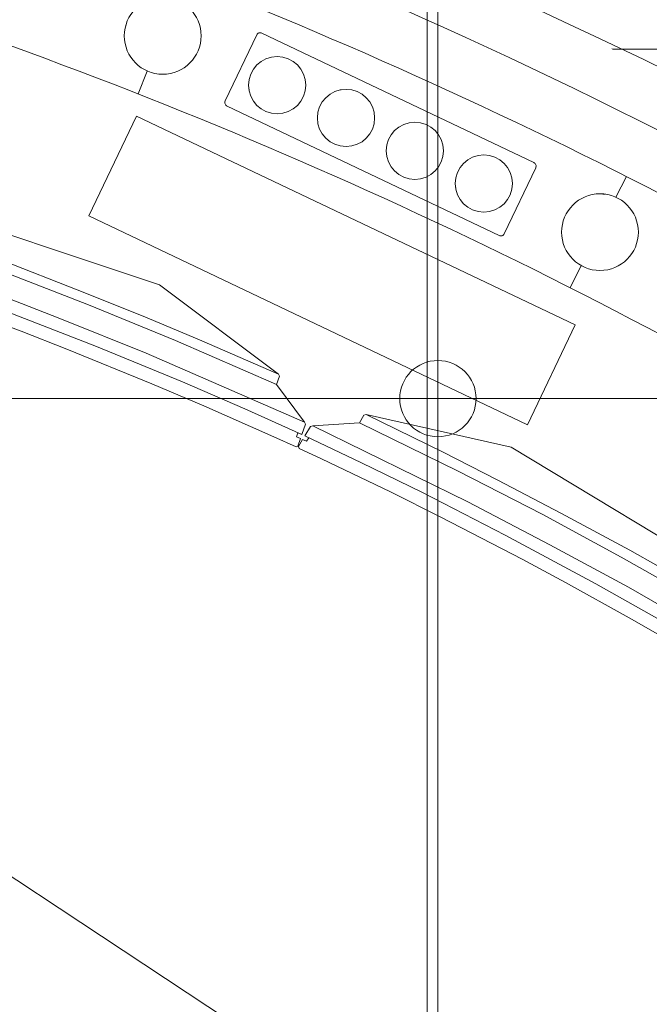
# Model space of a CAD drawing. Header units: metres. Extents: x -45 to 152, y -127 to 99.
# Tile 41 of 256: x -34.07 to -33.575, y -15.602 to -14.827. Entities that reach past the tile are written whole.
import ezdxf

# ---------------------------------------------------------------- set-up
doc = ezdxf.new("R2010")
doc.units = ezdxf.units.M
doc.linetypes.add('Achsen 01', pattern=[5.291531, 3.175, -1.058062, 0.352704, -0.705764])
doc.linetypes.add('Raster 01', pattern=[2, 1, -1])
for name, color, linetype, lineweight in [('036_Bodenbelagarbeiten-350 Doppelbodenelement', 7, 'Continuous', 9), ('_1.35m (3D)', 7, 'Continuous', 9), ('_GRU (2D)', 7, 'Continuous', 9), ('_OG 2 (2D)', 7, 'Continuous', 9)]:
    doc.layers.add(name, color=color, linetype=linetype, lineweight=lineweight)
for name, color, linetype, lineweight, true_color in [('ACTES-Einrichtung Aufsicht.', 7, 'Continuous', 9, 0xa6a6a6), ('AV1-Achsen', 1, 'Achsen 01', 18, 0xff0000), ('AV1-Raster', 7, 'Raster 01', 9, 0xa6a6a6)]:
    doc.layers.add(name, color=color, linetype=linetype, lineweight=lineweight, true_color=true_color)

# ---------------------------------------------------------------- blocks, each defined once
blk = doc.blocks.new('Group-2')
at = {"layer": 'AV1-Raster'}
for p, q in [((-33.75, -22.95), (-33.75, 1.35)), ((1.35, -14.85), (-40.5, -14.85))]:
    blk.add_line(p, q, dxfattribs=at)
blk = doc.blocks.new('1.35m (3D)')
at = {"layer": 'AV1-Raster', "color": 7}
blk.add_blockref('Group-2', (0, 0), dxfattribs=at)
blk = doc.blocks.new('Group-95')
at = {"color": 255, "transparency": 33554687}
blk.add_wipeout([(-34.46964, -15.77454), (-34.48486, -15.76948), (-34.50011, -15.76449), (-34.51538, -15.75955), (-34.53066, -15.75468), (-34.54597, -15.74987), (-34.56129, -15.74512), (-34.57663, -15.74044), (-34.592, -15.73581), (-34.69895, -15.70544), (-34.80671, -15.67805), (-34.91518, -15.65365), (-35.02428, -15.63226), (-35.13394, -15.6139), (-35.24406, -15.59858), (-35.35457, -15.58632), (-35.46537, -15.57713), (-35.4728, -15.57423), (-35.47968, -15.57018), (-35.48583, -15.56508), (-35.49108, -15.55908), (-35.49532, -15.55231), (-35.49842, -15.54496), (-35.50031, -15.53721), (-35.50095, -15.52925), (-35.50095, -15.52919), (-35.50095, -15.52913), (-35.50095, -15.52906), (-35.50095, -15.529), (-35.50095, -15.52893), (-35.50095, -15.52887), (-35.50095, -15.52881), (-35.50095, -15.52874), (-35.50095, -14.475), (-35.4999, -14.46532), (-35.497, -14.45603), (-35.49235, -14.44748), (-35.48613, -14.43999), (-35.47858, -14.43384), (-35.46998, -14.42928), (-35.46066, -14.42647), (-35.45097, -14.42551), (-35.10676, -14.44059), (-34.76483, -14.48294), (-34.42734, -14.55229), (-34.09641, -14.6482), (-33.77414, -14.77006), (-33.46256, -14.91712), (-33.16362, -15.08844), (-32.87923, -15.28294), (-32.87917, -15.28298), (-32.87911, -15.28303), (-32.87905, -15.28307), (-32.87899, -15.28312), (-32.87892, -15.28317), (-32.87886, -15.28321), (-32.8788, -15.28326), (-32.87874, -15.28331), (-32.87924, -15.28293), (-32.87207, -15.28952), (-32.86631, -15.29737), (-32.86218, -15.30618), (-32.85984, -15.31563), (-32.85937, -15.32535), (-32.8608, -15.33498), (-32.86406, -15.34415), (-32.86904, -15.35252), (-33.49377, -16.20113), (-33.49891, -16.20707), (-33.50492, -16.21214), (-33.51165, -16.2162), (-33.51893, -16.21915), (-33.52659, -16.22093), (-33.53443, -16.22149), (-33.54225, -16.22081), (-33.54988, -16.21891), (-33.65824, -16.15072), (-33.76871, -16.08602), (-33.88119, -16.02488), (-33.99557, -15.96735), (-34.11172, -15.9135), (-34.22953, -15.86338), (-34.34888, -15.81704)], dxfattribs=at).dxf.layer = 'ACTES-Einrichtung Aufsicht.'
at = {"layer": 'ACTES-Einrichtung Aufsicht.', "transparency": 33554534, "flags": 128}
blk.add_lwpolyline([(-34.46964, -15.77454, 0.008083), (-34.592, -15.73581, 0.055453), (-35.46537, -15.57713, -0.330906), (-35.50095, -15.52925, 0.002569), (-35.50095, -15.52874), (-35.50095, -14.475, -0.41107), (-35.45097, -14.42551, -0.160224), (-32.87923, -15.28294, -0.00305), (-32.87874, -15.28331), (-32.87924, -15.28293, -0.411112), (-32.86904, -15.35252), (-33.49377, -16.20113, -0.325472), (-33.54988, -16.21891, 0.063875)], format="xyb", close=True, dxfattribs=at)
at = {"color": 255, "transparency": 33554559}
blk.add_wipeout([(-34.99579, -14.53567), (-35.00536, -14.53473), (-35.01113, -14.53414), (-35.01691, -14.53355), (-35.02268, -14.53297), (-35.02846, -14.5324), (-35.03424, -14.53184), (-35.04001, -14.53129), (-35.04579, -14.53074), (-35.05157, -14.5302), (-35.0507, -14.52658), (-35.04703, -14.48674), (-34.95753, -14.49599), (-34.86825, -14.50721), (-34.77924, -14.52038), (-34.69055, -14.53551), (-34.6022, -14.55259), (-34.51426, -14.57161), (-34.42675, -14.59255), (-34.33973, -14.61542), (-34.19491, -14.65807), (-34.05177, -14.70603), (-33.91049, -14.75925), (-33.77128, -14.81764), (-33.63431, -14.88113), (-33.49978, -14.94963), (-33.36787, -15.02305), (-33.23876, -15.10129), (-33.2603, -15.1354), (-33.26167, -15.13851), (-33.3606, -15.078), (-33.46122, -15.02036), (-33.56345, -14.96561), (-33.6672, -14.91382), (-33.7724, -14.86502), (-33.87895, -14.81926), (-33.98677, -14.77656), (-34.09576, -14.73697), (-34.09622, -14.73644), (-34.12062, -14.72843), (-34.14655, -14.71972), (-34.17254, -14.71118), (-34.19859, -14.70281), (-34.22469, -14.69462), (-34.25085, -14.68661), (-34.27706, -14.67878), (-34.30333, -14.67112), (-34.32964, -14.66364), (-34.40554, -14.64314), (-34.48182, -14.62411), (-34.55846, -14.60657), (-34.63542, -14.59052), (-34.71268, -14.57597), (-34.7902, -14.56292), (-34.86797, -14.55138), (-34.94595, -14.54135), (-34.94594, -14.5413), (-34.99578, -14.53563)], dxfattribs=at).dxf.layer = 'ACTES-Einrichtung Aufsicht.'
at = {"layer": 'ACTES-Einrichtung Aufsicht.', "flags": 128}
blk.add_lwpolyline([(-34.99579, -14.53567), (-35.00536, -14.53473, 0.002867), (-35.05157, -14.5302), (-35.0507, -14.52658), (-35.04703, -14.48674, -0.044027), (-34.33973, -14.61542, -0.073959), (-33.23876, -15.10129), (-33.2603, -15.1354), (-33.26167, -15.13851, 0.057345), (-34.09576, -14.73697), (-34.09622, -14.73644), (-34.12062, -14.72843, 0.013514), (-34.32964, -14.66364, 0.038853), (-34.94595, -14.54135), (-34.94594, -14.5413), (-34.99578, -14.53563)], format="xyb", close=True, dxfattribs=at)
at = {"color": 255, "transparency": 33554559}
blk.add_wipeout([(-34.09622, -14.73644), (-34.09576, -14.73697), (-33.98677, -14.77656), (-33.87895, -14.81926), (-33.7724, -14.86502), (-33.6672, -14.91382), (-33.56345, -14.96561), (-33.46122, -15.02036), (-33.3606, -15.078), (-33.26167, -15.13851), (-33.31399, -15.22137), (-33.41259, -15.16111), (-33.51292, -15.10375), (-33.61487, -15.04936), (-33.71837, -14.99796), (-33.82334, -14.94962), (-33.92967, -14.90437), (-34.03728, -14.86225), (-34.14607, -14.82329), (-34.15709, -14.81954), (-34.21444, -14.8004), (-34.30124, -14.77382), (-34.39439, -14.74746), (-34.48816, -14.72339), (-34.58249, -14.70163), (-34.67733, -14.68218), (-34.77261, -14.66507), (-34.86828, -14.65029), (-34.96429, -14.63786), (-35.06057, -14.62779), (-35.05896, -14.61036), (-35.05896, -14.61036), (-35.05143, -14.53022), (-34.99579, -14.53567), (-34.94596, -14.54139), (-34.94596, -14.54138), (-34.94596, -14.54138), (-34.94595, -14.54137), (-34.94595, -14.54137), (-34.94595, -14.54136), (-34.94595, -14.54136), (-34.94595, -14.54135), (-34.94595, -14.54135), (-34.84403, -14.55477), (-34.74248, -14.57077), (-34.64137, -14.58934), (-34.54077, -14.61048), (-34.44073, -14.63416), (-34.34133, -14.66038), (-34.24262, -14.68911), (-34.14468, -14.72034), (-34.12062, -14.72843)], dxfattribs=at).dxf.layer = 'ACTES-Einrichtung Aufsicht.'
at = {"layer": 'ACTES-Einrichtung Aufsicht.'}
for p, q in [((-33.97021, -14.86724), (-33.9773, -14.88528)), ((-33.60163, -14.96648), (-33.59341, -14.95027)), ((-33.62895, -15.02041), (-33.6377, -15.03769))]:
    blk.add_line(p, q, dxfattribs=at)
at = {"layer": 'ACTES-Einrichtung Aufsicht.', "flags": 128}
blk.add_lwpolyline([(-34.09622, -14.73644), (-34.09576, -14.73697, -0.057345), (-33.26167, -15.13851), (-33.31399, -15.22137, 0.058565), (-34.14607, -14.82329), (-34.15709, -14.81954), (-34.21444, -14.8004), (-34.30124, -14.77382, 0.049045), (-35.06057, -14.62779), (-35.05896, -14.61036), (-35.05896, -14.61036), (-35.05143, -14.53022), (-34.99579, -14.53567), (-34.94596, -14.54139, 0.000416), (-34.94595, -14.54135, -0.050823), (-34.14468, -14.72034), (-34.12062, -14.72843)], format="xyb", close=True, dxfattribs=at)
at = {"color": 255, "transparency": 33554559}
for points in [[(-33.92929, -14.849), (-33.94436, -14.86653), (-33.96741, -14.86827), (-33.98495, -14.8532), (-33.98669, -14.83015), (-33.97162, -14.81262), (-33.94856, -14.81088), (-33.93103, -14.82595)], [(-33.58418, -14.9975), (-33.59544, -15.01769), (-33.61766, -15.024), (-33.63785, -15.01275), (-33.64416, -14.99052), (-33.63291, -14.97034), (-33.61068, -14.96402), (-33.5905, -14.97528)], [(-33.22788, -15.43889), (-33.15206, -15.528), (-33.15161, -15.52967), (-33.15523, -15.53567), (-33.14037, -15.56926), (-33.13995, -15.57098), (-33.14458, -15.57839), (-33.14722, -15.57638), (-33.14891, -15.57919), (-33.14617, -15.58128), (-33.14953, -15.58678), (-33.15096, -15.58703), (-33.17144, -15.57155), (-33.23077, -15.52789), (-33.28818, -15.48719), (-33.37129, -15.43111), (-33.44982, -15.38099), (-33.51158, -15.34373), (-33.54968, -15.32105), (-33.59122, -15.29753), (-33.64128, -15.26965), (-33.67524, -15.25142), (-33.73936, -15.21821), (-33.779, -15.19844), (-33.83323, -15.17232), (-33.85071, -15.16413), (-33.85125, -15.16265), (-33.84796, -15.15714), (-33.84483, -15.1586), (-33.84313, -15.15579), (-33.84626, -15.15434), (-33.84172, -15.14682), (-33.84006, -15.14639), (-33.80336, -15.14396), (-33.79977, -15.13801), (-33.79805, -15.13759), (-33.6839, -15.16329), (-33.5051, -15.27135), (-33.40668, -15.33083)]]:
    blk.add_wipeout(points, dxfattribs=at).dxf.layer = 'ACTES-Einrichtung Aufsicht.'
at = {"layer": 'ACTES-Einrichtung Aufsicht.', "flags": 128}
blk.add_lwpolyline([(-33.54968, -15.32105), (-33.59122, -15.29753), (-33.64128, -15.26965), (-33.67524, -15.25142), (-33.73936, -15.21821), (-33.779, -15.19844), (-33.83323, -15.17232), (-33.85071, -15.16413), (-33.85125, -15.16265), (-33.84796, -15.15714), (-33.84483, -15.1586), (-33.84313, -15.15579), (-33.84626, -15.15434), (-33.84172, -15.14682), (-33.84006, -15.14639), (-33.80336, -15.14396), (-33.79977, -15.13801), (-33.79805, -15.13759), (-33.6839, -15.16329), (-33.5051, -15.27135)], dxfattribs=at)
at = {"layer": 'ACTES-Einrichtung Aufsicht.'}
for centre, radius in [((-33.95799, -14.83957), 0.03021), ((-33.61417, -14.99401), 0.03019)]:
    blk.add_circle(centre, radius, dxfattribs=at)
at = {"color": 255, "transparency": 33554559}
blk.add_wipeout([(-33.15206, -15.528), (-33.15164, -15.52972), (-33.15523, -15.53567), (-33.21673, -15.4905), (-33.27591, -15.4488), (-33.33432, -15.40927), (-33.39094, -15.37243), (-33.46951, -15.32362), (-33.52962, -15.28805), (-33.59741, -15.24968), (-33.65968, -15.21603), (-33.72564, -15.182), (-33.80336, -15.14396), (-33.79977, -15.13801), (-33.79805, -15.13759), (-33.73738, -15.16721), (-33.69444, -15.18915), (-33.6449, -15.21504), (-33.59065, -15.24429), (-33.52396, -15.28208), (-33.46507, -15.31696), (-33.40811, -15.35207), (-33.35599, -15.38543), (-33.29951, -15.42305), (-33.21504, -15.48183)], dxfattribs=at).dxf.layer = 'ACTES-Einrichtung Aufsicht.'
at = {"layer": 'ACTES-Einrichtung Aufsicht.', "flags": 128}
blk.add_lwpolyline([(-33.15523, -15.53567), (-33.21673, -15.4905), (-33.27591, -15.4488), (-33.33432, -15.40927), (-33.39094, -15.37243), (-33.46951, -15.32362), (-33.52962, -15.28805), (-33.59741, -15.24968), (-33.65968, -15.21603), (-33.72564, -15.182), (-33.80336, -15.14396), (-33.79977, -15.13801), (-33.79805, -15.13759), (-33.73738, -15.16721), (-33.69444, -15.18915), (-33.6449, -15.21504), (-33.59065, -15.24429), (-33.52396, -15.28208), (-33.46507, -15.31696), (-33.40811, -15.35207), (-33.35599, -15.38543), (-33.29951, -15.42305), (-33.21504, -15.48183), (-33.15206, -15.528)], dxfattribs=at)
at = {"color": 255, "transparency": 33554559}
blk.add_wipeout([(-33.1446, -15.57839), (-33.22291, -15.52029), (-33.29321, -15.47086), (-33.36011, -15.42552), (-33.42869, -15.38181), (-33.48389, -15.34742), (-33.55034, -15.30847), (-33.61748, -15.27074), (-33.68884, -15.23238), (-33.75374, -15.19892), (-33.8017, -15.17542), (-33.84619, -15.15422), (-33.84173, -15.14685), (-33.84, -15.14643), (-33.71812, -15.2062), (-33.65352, -15.24008), (-33.59177, -15.27331), (-33.54172, -15.30208), (-33.47878, -15.33897), (-33.42202, -15.37433), (-33.38005, -15.40092), (-33.36041, -15.41352), (-33.30647, -15.44956), (-33.26415, -15.4792), (-33.21497, -15.51381), (-33.17651, -15.54205), (-33.14037, -15.56926), (-33.13995, -15.57098), (-33.14458, -15.57839)], dxfattribs=at).dxf.layer = 'ACTES-Einrichtung Aufsicht.'
at = {"layer": 'ACTES-Einrichtung Aufsicht.', "flags": 128}
blk.add_lwpolyline([(-33.55034, -15.30847), (-33.61748, -15.27074), (-33.68884, -15.23238), (-33.75374, -15.19892), (-33.8017, -15.17542), (-33.84619, -15.15422), (-33.84173, -15.14685), (-33.84, -15.14643), (-33.71812, -15.2062), (-33.65352, -15.24008), (-33.59177, -15.27331), (-33.54172, -15.30208)], dxfattribs=at)
at = {"color": 255, "transparency": 33554559}
for points in [[(-34.01597, -14.9812), (-33.97855, -14.90266), (-33.63369, -15.06696), (-33.67111, -15.1455)], [(-34.25923, -15.6036), (-34.15664, -15.44845), (-33.75518, -15.71391), (-33.85778, -15.86906)]]:
    blk.add_wipeout(points, dxfattribs=at).dxf.layer = 'ACTES-Einrichtung Aufsicht.'
at = {"layer": 'ACTES-Einrichtung Aufsicht.', "flags": 128}
for points in [[(-34.01597, -14.9812), (-33.97855, -14.90266), (-33.63369, -15.06696), (-33.67111, -15.1455)], [(-34.25923, -15.6036), (-34.15664, -15.44845), (-33.75518, -15.71391), (-33.85778, -15.86906)]]:
    blk.add_lwpolyline(points, close=True, dxfattribs=at)
at = {"color": 255, "transparency": 33554559}
blk.add_wipeout([(-33.90744, -14.89482), (-33.69348, -14.99676), (-33.69292, -14.99696), (-33.69234, -14.99704), (-33.69176, -14.99702), (-33.69118, -14.99688), (-33.69065, -14.99663), (-33.69018, -14.99628), (-33.68978, -14.99584), (-33.68948, -14.99534), (-33.6647, -14.94334), (-33.6645, -14.94279), (-33.66442, -14.9422), (-33.66444, -14.94162), (-33.66459, -14.94105), (-33.66484, -14.94051), (-33.66518, -14.94004), (-33.66562, -14.93964), (-33.66612, -14.93934), (-33.88008, -14.8374), (-33.88063, -14.83721), (-33.88122, -14.83712), (-33.8818, -14.83714), (-33.88237, -14.83729), (-33.88291, -14.83754), (-33.88338, -14.83788), (-33.88378, -14.83832), (-33.88408, -14.83882), (-33.90885, -14.89082), (-33.90905, -14.89138), (-33.90914, -14.89196), (-33.90911, -14.89254), (-33.90897, -14.89312), (-33.90872, -14.89365), (-33.90837, -14.89412), (-33.90794, -14.89452)], dxfattribs=at).dxf.layer = 'ACTES-Einrichtung Aufsicht.'
at = {"layer": 'ACTES-Einrichtung Aufsicht.', "flags": 128}
blk.add_lwpolyline([(-33.90744, -14.89482), (-33.69348, -14.99676, 0.414214), (-33.68948, -14.99534), (-33.6647, -14.94334, 0.414214), (-33.66612, -14.93934), (-33.88008, -14.8374, 0.414214), (-33.88408, -14.83882), (-33.90885, -14.89082, 0.414214)], format="xyb", close=True, dxfattribs=at)
at = {"color": 255, "transparency": 33554559}
for points in [[(-33.84601, -14.87376), (-33.8492, -14.89068), (-33.86342, -14.90039), (-33.88034, -14.8972), (-33.89005, -14.88298), (-33.88686, -14.86606), (-33.87264, -14.85635), (-33.85572, -14.85954)], [(-33.79184, -14.89957), (-33.79503, -14.91649), (-33.80925, -14.9262), (-33.82618, -14.92301), (-33.83589, -14.90879), (-33.83269, -14.89186), (-33.81847, -14.88215), (-33.80155, -14.88535)], [(-33.73767, -14.92538), (-33.74086, -14.9423), (-33.75509, -14.95201), (-33.77201, -14.94882), (-33.78172, -14.93459), (-33.77853, -14.91767), (-33.7643, -14.90796), (-33.74738, -14.91115)], [(-33.68351, -14.95118), (-33.6867, -14.9681), (-33.70092, -14.97781), (-33.71784, -14.97462), (-33.72755, -14.9604), (-33.72436, -14.94348), (-33.71014, -14.93377), (-33.69322, -14.93696)]]:
    blk.add_wipeout(points, dxfattribs=at).dxf.layer = 'ACTES-Einrichtung Aufsicht.'
at = {"layer": 'ACTES-Einrichtung Aufsicht.'}
for centre in [(-33.86803, -14.87837), (-33.81386, -14.90418), (-33.7597, -14.92998), (-33.70553, -14.95579)]:
    blk.add_circle(centre, 0.0225, dxfattribs=at)
at = {"color": 255, "transparency": 33554559}
blk.add_wipeout([(-34.46605, -14.86679), (-34.58305, -14.8668), (-34.58461, -14.86754), (-34.58683, -14.87418), (-34.62205, -14.88464), (-34.62363, -14.88543), (-34.62627, -14.89376), (-34.62303, -14.89447), (-34.62407, -14.89758), (-34.62744, -14.89685), (-34.62945, -14.90298), (-34.62871, -14.90422), (-34.60365, -14.90978), (-34.53195, -14.92667), (-34.46374, -14.94402), (-34.36718, -14.97096), (-34.27811, -14.99828), (-34.20971, -15.02116), (-34.16775, -15.03548), (-34.12291, -15.05187), (-34.06923, -15.07192), (-34.03334, -15.08597), (-33.96649, -15.11328), (-33.92575, -15.13066), (-33.8707, -15.15503), (-33.85314, -15.16303), (-33.85166, -15.16248), (-33.8496, -15.1564), (-33.85274, -15.15496), (-33.8517, -15.15185), (-33.84857, -15.15329), (-33.84579, -15.14497), (-33.84653, -15.14342), (-33.86847, -15.11389), (-33.86627, -15.10731), (-33.86706, -15.10572), (-33.96061, -15.03545), (-34.15879, -14.96932), (-34.26787, -14.93292)], dxfattribs=at).dxf.layer = 'ACTES-Einrichtung Aufsicht.'
at = {"layer": 'ACTES-Einrichtung Aufsicht.', "flags": 128}
blk.add_lwpolyline([(-34.12291, -15.05187), (-34.06923, -15.07192), (-34.03334, -15.08597), (-33.96649, -15.11328), (-33.92575, -15.13066), (-33.8707, -15.15503), (-33.85314, -15.16303), (-33.85166, -15.16248), (-33.8496, -15.1564), (-33.85274, -15.15496), (-33.8517, -15.15185), (-33.84857, -15.15329), (-33.84579, -15.14497), (-33.84653, -15.14342), (-33.86847, -15.11389), (-33.86627, -15.10731), (-33.86706, -15.10572), (-33.96061, -15.03545), (-34.15879, -14.96932)], dxfattribs=at)
at = {"color": 255, "transparency": 33554559}
blk.add_wipeout([(-34.58305, -14.8668), (-34.58463, -14.8676), (-34.58683, -14.87418), (-34.51258, -14.89175), (-34.44247, -14.90979), (-34.37451, -14.92865), (-34.30975, -14.94789), (-34.22166, -14.9761), (-34.15561, -14.99882), (-34.08246, -15.02558), (-34.01647, -15.05119), (-33.94781, -15.07936), (-33.86847, -15.11389), (-33.86627, -15.10731), (-33.86706, -15.10572), (-33.92894, -15.07871), (-33.97347, -15.06023), (-34.0253, -15.03929), (-34.08274, -15.01693), (-34.15473, -14.99064), (-34.21946, -14.96839), (-34.28312, -14.94777), (-34.3423, -14.9297), (-34.40756, -14.91107), (-34.50707, -14.88484)], dxfattribs=at).dxf.layer = 'ACTES-Einrichtung Aufsicht.'
at = {"layer": 'ACTES-Einrichtung Aufsicht.', "flags": 128}
blk.add_lwpolyline([(-34.08246, -15.02558), (-34.01647, -15.05119), (-33.94781, -15.07936), (-33.86847, -15.11389), (-33.86627, -15.10731), (-33.86706, -15.10572), (-33.92894, -15.07871), (-33.97347, -15.06023), (-34.0253, -15.03929), (-34.08274, -15.01693)], dxfattribs=at)
at = {"color": 255, "transparency": 33554559}
blk.add_wipeout([(-34.62626, -14.89378), (-34.53125, -14.91576), (-34.44806, -14.93726), (-34.37017, -14.95882), (-34.29243, -14.98272), (-34.23046, -15.00247), (-34.15774, -15.02783), (-34.08549, -15.0545), (-34.01003, -15.08399), (-33.94248, -15.11173), (-33.89351, -15.13302), (-33.84852, -15.15316), (-33.8458, -15.14499), (-33.8466, -15.14339), (-33.97111, -15.08932), (-34.03878, -15.06208), (-34.10411, -15.0366), (-34.15845, -15.01713), (-34.22735, -14.9931), (-34.29105, -14.97279), (-34.33851, -14.95807), (-34.36083, -14.95128), (-34.42323, -14.93356), (-34.47324, -14.92053), (-34.53147, -14.90552), (-34.5779, -14.89453), (-34.62205, -14.88464), (-34.62363, -14.88543), (-34.62627, -14.89376)], dxfattribs=at).dxf.layer = 'ACTES-Einrichtung Aufsicht.'
at = {"layer": 'ACTES-Einrichtung Aufsicht.', "flags": 128}
blk.add_lwpolyline([(-34.08549, -15.0545), (-34.01003, -15.08399), (-33.94248, -15.11173), (-33.89351, -15.13302), (-33.84852, -15.15316), (-33.8458, -15.14499), (-33.8466, -15.14339), (-33.97111, -15.08932), (-34.03878, -15.06208), (-34.10411, -15.0366)], dxfattribs=at)
blk = doc.blocks.new('Group-101')
at = {"layer": 'ACTES-Einrichtung Aufsicht.'}
blk.add_blockref('Group-95', (0, 0), dxfattribs=at)
blk = doc.blocks.new('OG 2 (2D)')
at = {"layer": 'ACTES-Einrichtung Aufsicht.'}
blk.add_blockref('Group-101', (0, 0), dxfattribs=at)
at = {"layer": '036_Bodenbelagarbeiten-350 Doppelbodenelement', "color": 230, "linetype": 'Continuous', "flags": 128}
for points in [[(-34.3416, -14.525), (-33.7416, -14.525), (-33.7416, -15.125), (-34.3416, -15.125)], [(-33.7416, -14.525), (-33.1416, -14.525), (-33.1416, -15.125), (-33.7416, -15.125)], [(-34.3416, -15.125), (-33.7416, -15.125), (-33.7416, -15.725), (-34.3416, -15.725)], [(-33.7416, -15.125), (-33.1416, -15.125), (-33.1416, -15.725), (-33.7416, -15.725)]]:
    blk.add_lwpolyline(points, close=True, dxfattribs=at)
at = {"layer": '036_Bodenbelagarbeiten-350 Doppelbodenelement', "color": 230, "lineweight": 18}
blk.add_circle((-33.7416, -15.125), 0.03, dxfattribs=at)
blk = doc.blocks.new('Group-735')
at = {"layer": 'AV1-Achsen'}
blk.add_line((-33.75, -26.5), (-33.75, 4.9), dxfattribs=at)
blk = doc.blocks.new('GRU (2D)')
at = {"layer": 'AV1-Achsen', "color": 7}
blk.add_blockref('Group-735', (0, 0), dxfattribs=at)

msp = doc.modelspace()

# ---------------------------------------------------------------- block references
at = {"layer": '_1.35m (3D)'}
msp.add_blockref('1.35m (3D)', (0, 0), dxfattribs=at)

# ---------------------------------------------------------------- next in the draw order: block references
at = {"layer": '_OG 2 (2D)'}
msp.add_blockref('OG 2 (2D)', (0, 0), dxfattribs=at)

# ---------------------------------------------------------------- next in the draw order: block references
at = {"layer": '_GRU (2D)'}
msp.add_blockref('GRU (2D)', (0, 0), dxfattribs=at)

doc.saveas('drawing.dxf')
